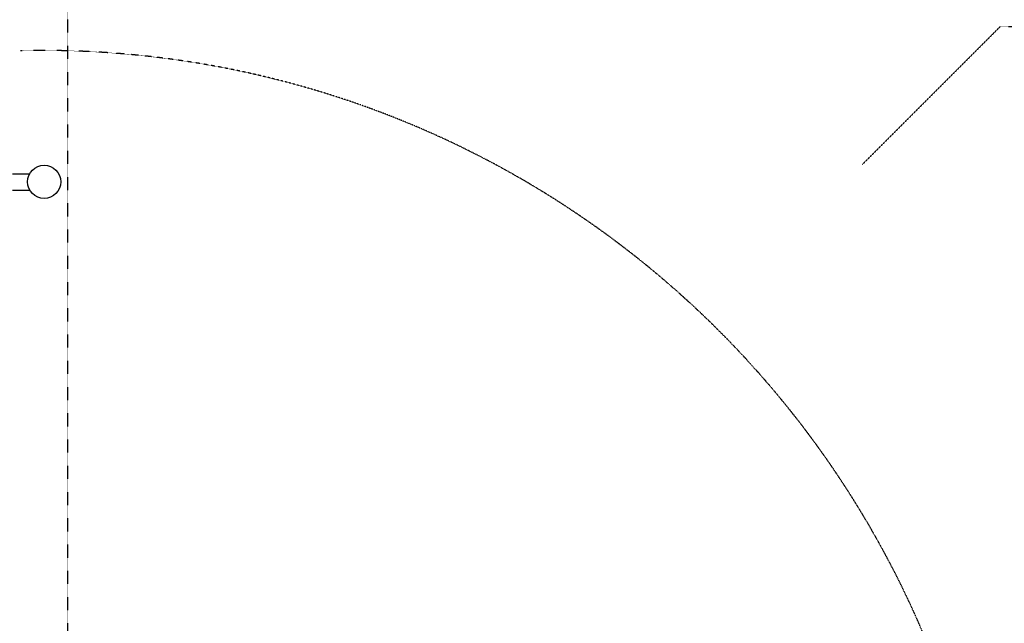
# Model space of a CAD drawing. Header units: millimetres. Extents: x -4577 to 1032787, y -66234 to 201209.
# Tile 21 of 256: x 15918 to 17108, y -54326 to -53597. Entities that reach past the tile are written whole.
import ezdxf

# ---------------------------------------------------------------- set-up
doc = ezdxf.new("R2010")
doc.units = ezdxf.units.MM
for name, pattern in [('510_5_2OG_ELT_1004$0$11-07-22_DS_2OG$0$AUSGEZOGEN', [0]), ('510_5_2OG_ELT_1004$0$11-07-22_DS_2OG$0$VERDECKT2_S15', [0.025, 0, -0.025]), ('510_5_2OG_ELT_1004$0$11-07-22_DS_2OG$0$VERDECKT2_S2', [0.17, 0.1, -0.07])]:
    doc.linetypes.add(name, pattern=pattern)
for name, color, linetype in [('510_5_2OG_ELT_1004$0$11-07-22_DS_2OG$0$GLASS', 8, '510_5_2OG_ELT_1004$0$11-07-22_DS_2OG$0$AUSGEZOGEN'), ('510_5_2OG_ELT_1004$0$11-07-22_DS_2OG$0$Nichttragende_Bauteile', 8, '510_5_2OG_ELT_1004$0$11-07-22_DS_2OG$0$AUSGEZOGEN'), ('510_5_2OG_ELT_1004$0$11-07-22_DS_2OG$0$STANDARD', 8, '510_5_2OG_ELT_1004$0$11-07-22_DS_2OG$0$AUSGEZOGEN')]:
    doc.layers.add(name, color=color, linetype=linetype)

# ---------------------------------------------------------------- blocks, each defined once
blk = doc.blocks.new('510_5_2OG_ELT_1004')
at = {"layer": '510_5_2OG_ELT_1004$0$11-07-22_DS_2OG$0$GLASS', "linetype": '510_5_2OG_ELT_1004$0$11-07-22_DS_2OG$0$VERDECKT2_S15'}
blk.add_arc((15945.1, -54791.6), 1157.1, 0.2554, 91.31, dxfattribs=at)
at = {"layer": '510_5_2OG_ELT_1004$0$11-07-22_DS_2OG$0$Nichttragende_Bauteile', "linetype": '510_5_2OG_ELT_1004$0$11-07-22_DS_2OG$0$AUSGEZOGEN'}
for p, q in [((15909.1, -53783.3), (15929.8, -53783.3)), ((15909.1, -53803.3), (15930.1, -53803.3))]:
    blk.add_line(p, q, dxfattribs=at)
blk.add_circle((15947.3, -53793.1), 20, dxfattribs=at)
at = {"layer": '510_5_2OG_ELT_1004$0$11-07-22_DS_2OG$0$STANDARD', "linetype": '510_5_2OG_ELT_1004$0$11-07-22_DS_2OG$0$VERDECKT2_S2'}
for p, q in [((15975.4, -53582.7), (15975.4, -54846.7)), ((17102.7, -53605.8), (16936, -53772.4)), ((19093.5, -53605.8), (17102.7, -53605.8))]:
    blk.add_line(p, q, dxfattribs=at)

msp = doc.modelspace()

# ---------------------------------------------------------------- block references
msp.add_blockref('510_5_2OG_ELT_1004', (0, -0.1))

doc.saveas('drawing.dxf')
